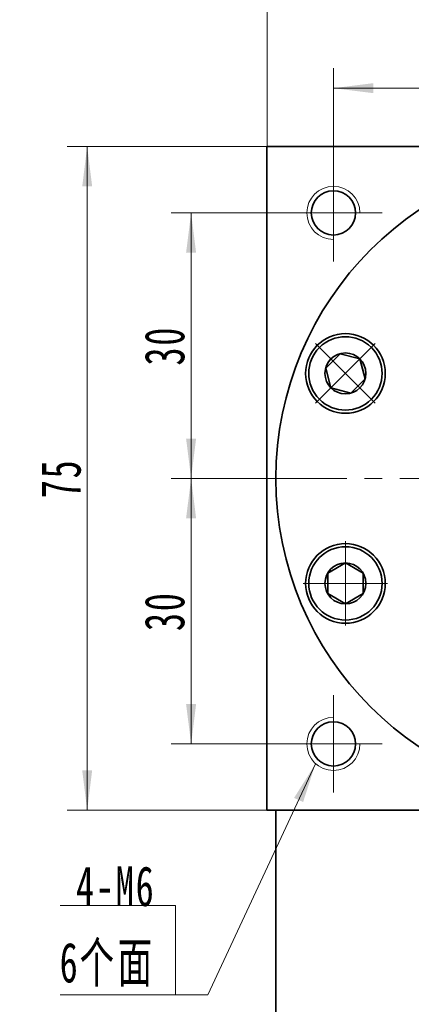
# Model space of a CAD drawing. Header units: millimetres. Extents: x -69 to 587, y -45 to 419.
# Tile 4 of 7: x 282 to 326, y 238 to 349. Entities that reach past the tile are written whole.
import ezdxf

# ---------------------------------------------------------------- set-up
doc = ezdxf.new("R2010")
doc.units = ezdxf.units.MM
doc.set_wipeout_variables(frame=1)
doc.linetypes.add('点画线', pattern=[18, 12, -2, 2, -2])
doc.layers.get('0').update_dxf_attribs({"lineweight": 35})
for name, color, linetype, lineweight in [('中心线层', 1, '点画线', 18), ('尺寸线层', 3, 'Continuous', 18), ('粗实线层', 7, 'Continuous', 35)]:
    doc.layers.add(name, color=color, linetype=linetype, lineweight=lineweight)
doc.styles.add('标准', font='txt', dxfattribs={"width": 0.667})
doc.dimstyles.new('a4-1-1.5', dxfattribs={"dimtxt": 4.5, "dimasz": 4.5, "dimexe": 2.25, "dimexo": 0, "dimgap": 0.75, "dimtad": 1, "dimdec": 3, "dimdsep": 46, "dimtxsty": '标准', "dimblk": '_CAXARROW', "dimcen": 0, "dimdle": 6, "dimazin": 2, "dimtfac": 0.707107, "dimtdec": 3, "dimtix": 1, "dimtmove": 2, "dimatfit": 3, "dimfxl": 1, "dimfrac": 2, "dimtolj": 1, "dimtzin": 0, "dimarcsym": 1})

# ---------------------------------------------------------------- blocks, each defined once
blk = doc.blocks.new('*X6')
at = {"layer": '尺寸线层', "linetype": 'Continuous', "transparency": 16777216}
for points in [[(317.08, 341.59), (321.58, 341.03), (321.58, 342.16)], [(347.08, 341.59), (342.58, 341.03), (342.58, 342.16)]]:
    blk.add_hatch(color=0, dxfattribs=at).paths.add_polyline_path(points, flags=0)
at = {"layer": '尺寸线层', "color": 0, "linetype": 'Continuous', "transparency": 16777216}
for p, q in [((317.08, 333), (317.08, 343.84)), ((347.08, 338), (347.08, 343.84)), ((347.08, 341.59), (317.08, 341.59))]:
    blk.add_line(p, q, dxfattribs=at)
at = {"layer": '尺寸线层', "color": 0, "transparency": 16777216, "insert": (332.08, 344.57), "char_height": 4.5, "width": 9, "attachment_point": 5, "line_spacing_factor": 1.15057, "style": '标准'}
blk.add_mtext('\\T1.1;30', dxfattribs=at)
blk = doc.blocks.new('_CAXARROW')
blk.add_hatch(color=0).paths.add_polyline_path([(0, 0), (-1, 0.125), (-1, -0.125)], flags=0)
blk = doc.blocks.new('*X8')
at = {"layer": '尺寸线层', "linetype": 'Continuous', "transparency": 16777216}
for points in [[(309.58, 353.2), (314.08, 352.64), (314.08, 353.77)], [(384.58, 353.2), (380.08, 352.64), (380.08, 353.77)]]:
    blk.add_hatch(color=0, dxfattribs=at).paths.add_polyline_path(points, flags=0)
at = {"layer": '尺寸线层', "color": 0, "linetype": 'Continuous', "transparency": 16777216}
for p, q in [((309.58, 335), (309.58, 355.45)), ((384.58, 335), (384.58, 355.45)), ((384.58, 353.2), (309.58, 353.2))]:
    blk.add_line(p, q, dxfattribs=at)
at = {"layer": '尺寸线层', "color": 0, "transparency": 16777216, "insert": (347.08, 356.15), "char_height": 4.5, "width": 9, "attachment_point": 5, "line_spacing_factor": 1.15057, "style": '标准'}
blk.add_mtext('\\T1.1;75', dxfattribs=at)
blk = doc.blocks.new('*X9')
at = {"layer": '尺寸线层', "linetype": 'Continuous', "transparency": 16777216}
for points in [[(289.27, 335), (289.83, 330.5), (288.71, 330.5)], [(289.27, 260), (289.83, 264.5), (288.71, 264.5)]]:
    blk.add_hatch(color=0, dxfattribs=at).paths.add_polyline_path(points, flags=0)
at = {"layer": '尺寸线层', "color": 0, "linetype": 'Continuous', "transparency": 16777216}
for p, q in [((309.58, 335), (287.02, 335)), ((289.27, 335), (289.27, 260)), ((309.58, 260), (287.02, 260))]:
    blk.add_line(p, q, dxfattribs=at)
at = {"layer": '尺寸线层', "color": 0, "transparency": 16777216, "insert": (286.32, 297.5), "char_height": 4.5, "width": 9, "attachment_point": 5, "rotation": 90, "line_spacing_factor": 1.15057, "style": '标准'}
blk.add_mtext('\\T1.1;75', dxfattribs=at)
blk = doc.blocks.new('*X10')
at = {"layer": '尺寸线层', "linetype": 'Continuous', "transparency": 16777216}
for points in [[(301.01, 327.5), (301.57, 323), (300.44, 323)], [(301.01, 297.5), (301.57, 302), (300.44, 302)]]:
    blk.add_hatch(color=0, dxfattribs=at).paths.add_polyline_path(points, flags=0)
at = {"layer": '尺寸线层', "color": 0, "linetype": 'Continuous', "transparency": 16777216}
for p, q in [((311.58, 327.5), (298.76, 327.5)), ((301.01, 327.5), (301.01, 297.5)), ((306.58, 297.5), (298.76, 297.5))]:
    blk.add_line(p, q, dxfattribs=at)
at = {"layer": '尺寸线层', "color": 0, "transparency": 16777216, "insert": (298.03, 312.5), "char_height": 4.5, "width": 9, "attachment_point": 5, "rotation": 90, "line_spacing_factor": 1.15057, "style": '标准'}
blk.add_mtext('\\T1.1;30', dxfattribs=at)
blk = doc.blocks.new('*X11')
at = {"layer": '尺寸线层', "linetype": 'Continuous', "transparency": 16777216}
for points in [[(301.01, 297.5), (301.57, 293), (300.44, 293)], [(301.01, 267.5), (301.57, 272), (300.44, 272)]]:
    blk.add_hatch(color=0, dxfattribs=at).paths.add_polyline_path(points, flags=0)
at = {"layer": '尺寸线层', "color": 0, "linetype": 'Continuous', "transparency": 16777216}
for p, q in [((306.58, 297.5), (298.76, 297.5)), ((301.01, 297.5), (301.01, 267.5)), ((311.58, 267.5), (298.76, 267.5))]:
    blk.add_line(p, q, dxfattribs=at)
at = {"layer": '尺寸线层', "color": 0, "transparency": 16777216, "insert": (298.03, 282.5), "char_height": 4.5, "width": 9, "attachment_point": 5, "rotation": 90, "line_spacing_factor": 1.15057, "style": '标准'}
blk.add_mtext('\\T1.1;30', dxfattribs=at)
blk = doc.blocks.new('*X12')
at = {"layer": '中心线层', "linetype": '点画线', "lineweight": 18}
for p, q in [((0, -4.76), (0, 4.76)), ((-4.76, 0), (4.76, 0))]:
    blk.add_line(p, q, dxfattribs=at)
at = {"layer": '粗实线层'}
for p, q in [((-2.31, 0), (-1.15, 2)), ((-1.15, 2), (1.15, 2)), ((2.31, 0), (1.15, 2)), ((2.31, 0), (1.15, 2)), ((-2.31, 0), (-1.15, -2)), ((2.31, 0), (1.15, -2)), ((-1.15, -2), (1.15, -2))]:
    blk.add_line(p, q, dxfattribs=at)
blk.add_circle((0, 0), 2.31, dxfattribs=at)
for start, end in [(0, 180), (180, 360)]:
    blk.add_arc((0, 0), 4.14, start, end, dxfattribs=at)
blk = doc.blocks.new('*X32')
at = {"layer": '尺寸线层', "linetype": 'Continuous'}
blk.add_hatch(color=0, dxfattribs=at).paths.add_polyline_path([(15.81, 26.08), (14.42, 21.77), (13.4, 22.24)], flags=0)
at = {"layer": '尺寸线层', "color": 0, "linetype": 'Continuous'}
blk.add_line((15.81, 26.08), (3.67, 0), dxfattribs=at)
at = {"layer": '尺寸线层', "color": 0}
for p, q in [((0, 10.09), (-13.03, 10.09)), ((0, 0), (0, 10.09)), ((0, 0), (-13.03, 0)), ((3.67, 0), (0, 0))]:
    blk.add_line(p, q, dxfattribs=at)
at = {"layer": '尺寸线层', "color": 0, "insert": (-2.25, 0.9), "char_height": 4.5, "width": 20.0078, "attachment_point": 9, "line_spacing_factor": 1.15057, "style": '标准'}
blk.add_mtext('\\T1.1;4-M6\\P6个面', dxfattribs=at)

msp = doc.modelspace()

# ---------------------------------------------------------------- linework, layer by layer
at = {"layer": '中心线层'}
for p, q in [((317.0781, 322.0007), (317.0781, 333.0007)), ((311.5781, 327.5007), (322.5781, 327.5007)), ((306.5781, 297.5007), (387.5781, 297.5007)), ((317.0781, 262.0007), (317.0781, 273.0007)), ((322.5781, 267.5007), (311.5781, 267.5007))]:
    msp.add_line(p, q, dxfattribs=at)
at = {"layer": '粗实线层'}
for p, q in [((309.5781, 335.0007), (384.5781, 335.0007)), ((309.5781, 334.1007), (309.5781, 335.0007)), ((309.5781, 335.0007), (309.5781, 260.0007)), ((309.5781, 260.0007), (384.5781, 260.0007)), ((310.5781, 237.0007), (310.5781, 260.0007))]:
    msp.add_line(p, q, dxfattribs=at)
for centre, radius in [((317.0781, 327.5007), 2.5), ((318.4379, 309.3639), 4.5), ((318.4379, 285.6375), 4.5), ((317.0781, 267.5007), 2.5)]:
    msp.add_circle(centre, radius, dxfattribs=at)
at = {"layer": '粗实线层', "lineweight": 18}
for centre, start, end in [((317.0781, 327.5007), 0, 270), ((317.0781, 267.5007), 90, 360)]:
    msp.add_arc(centre, 3, start, end, dxfattribs=at)

# ---------------------------------------------------------------- block references
at = {"layer": '尺寸线层'}
msp.add_blockref('*X32', (299.2387, 239.1647), dxfattribs=at)

# ---------------------------------------------------------------- dimensions: what is measured, and where the dimension line sits
for base, p1, p2, picture, middle in [((309.5781, 353.2032), (384.5781, 335.0007), (309.5781, 335.0007), '*X8', (347.0781, 356.1529)), ((317.0781, 341.5933), (347.0781, 338.0007), (317.0781, 333.0007), '*X6', (332.0781, 344.5682))]:
    dim = msp.add_linear_dim(base=base, p1=p1, p2=p2, dimstyle='a4-1-1.5', override={"dimsah": 1, "dimtfill": 1, "dimtzin": 0}, dxfattribs=at)
    dim.commit()
    dim.dimension.update_dxf_attribs({"geometry": picture, "text_midpoint": middle})
for base, p1, p2, picture, middle in [((289.2717, 260.0007), (309.5781, 335.0007), (309.5781, 260.0007), '*X9', (286.3219, 297.5007)), ((301.0058, 297.5007), (311.5781, 327.5007), (306.5781, 297.5007), '*X10', (298.0309, 312.5007)), ((301.0058, 267.5007), (306.5781, 297.5007), (311.5781, 267.5007), '*X11', (298.0309, 282.5007))]:
    dim = msp.add_linear_dim(base=base, p1=p1, p2=p2, angle=270, dimstyle='a4-1-1.5', override={"dimsah": 1, "dimtfill": 1, "dimtzin": 0}, dxfattribs=at)
    dim.commit()
    dim.dimension.update_dxf_attribs({"geometry": picture, "text_midpoint": middle})

# ---------------------------------------------------------------- next in the draw order: wipeouts: each hides what was drawn before it
for points in [[(321.3653, 312.2913), (321.3481, 312.3084), (321.3308, 312.3254), (321.3134, 312.3423), (321.2959, 312.3591), (321.2783, 312.3758), (321.2606, 312.3924), (321.2428, 312.4089), (321.2249, 312.4253), (321.2069, 312.4416), (321.1888, 312.4577), (321.1706, 312.4738), (321.1524, 312.4898), (321.134, 312.5056), (321.1155, 312.5214), (321.097, 312.537), (321.0783, 312.5525), (321.0596, 312.5679), (321.0408, 312.5833), (321.0219, 312.5985), (321.0029, 312.6135), (320.9838, 312.6285), (320.9646, 312.6434), (320.9453, 312.6581), (320.926, 312.6728), (320.9066, 312.6873), (320.887, 312.7017), (320.8674, 312.716), (320.8477, 312.7302), (320.828, 312.7443), (320.8081, 312.7582), (320.8081, 312.7582), (320.6478, 312.8647), (320.4827, 312.9636), (320.3131, 313.0548), (320.1395, 313.138), (319.9623, 313.213), (319.7817, 313.2797), (319.5982, 313.3379), (319.4123, 313.3876), (319.2242, 313.4285), (319.0344, 313.4607), (318.8433, 313.484), (318.6514, 313.4984), (318.4589, 313.5038), (318.2665, 313.5003), (318.0744, 313.4879), (317.8831, 313.4665), (317.693, 313.4363), (317.5045, 313.3973), (317.318, 313.3495), (317.134, 313.2932), (316.9527, 313.2283), (316.7747, 313.1551), (316.6003, 313.0737), (316.4298, 312.9843), (316.2637, 312.887), (316.1023, 312.7822), (315.9459, 312.6699), (315.795, 312.5505), (315.6497, 312.4242), (315.5105, 312.2913), (315.5105, 312.2913), (315.3775, 312.152), (315.2513, 312.0068), (315.1318, 311.8558), (315.0196, 311.6994), (314.9147, 311.538), (314.8175, 311.3719), (314.728, 311.2014), (314.6466, 311.027), (314.5734, 310.849), (314.5086, 310.6678), (314.4522, 310.4837), (314.4045, 310.2972), (314.3654, 310.1087), (314.3352, 309.9186), (314.3139, 309.7273), (314.3014, 309.5353), (314.2979, 309.3428), (314.3034, 309.1504), (314.3178, 308.9584), (314.3411, 308.7674), (314.3732, 308.5776), (314.4142, 308.3895), (314.4638, 308.2035), (314.522, 308.02), (314.5887, 307.8395), (314.6638, 307.6622), (314.7469, 307.4886), (314.8381, 307.3191), (314.937, 307.154), (315.0435, 306.9936), (315.0435, 306.9936), (315.0575, 306.9738), (315.0716, 306.954), (315.0857, 306.9343), (315.1, 306.9147), (315.1144, 306.8952), (315.129, 306.8758), (315.1436, 306.8564), (315.1584, 306.8371), (315.1732, 306.818), (315.1882, 306.7989), (315.2033, 306.7799), (315.2185, 306.761), (315.2338, 306.7421), (315.2492, 306.7234), (315.2647, 306.7048), (315.2804, 306.6862), (315.2961, 306.6678), (315.312, 306.6494), (315.3279, 306.6311), (315.344, 306.6129), (315.3602, 306.5948), (315.3765, 306.5769), (315.3929, 306.559), (315.4093, 306.5412), (315.4259, 306.5235), (315.4426, 306.5059), (315.4594, 306.4884), (315.4763, 306.471), (315.4934, 306.4536), (315.5105, 306.4364), (315.5105, 306.4364), (315.6677, 306.2872), (315.8325, 306.1465), (316.0044, 306.0145), (316.1831, 305.8918), (316.3679, 305.7785), (316.5584, 305.6751), (316.754, 305.5818), (316.9542, 305.4988), (317.1585, 305.4265), (317.3664, 305.3649), (317.5771, 305.3143), (317.7902, 305.2748), (318.0051, 305.2465), (318.2212, 305.2295), (318.4379, 305.2239), (318.6546, 305.2295), (318.8706, 305.2465), (319.0855, 305.2748), (319.2986, 305.3143), (319.5094, 305.3649), (319.7172, 305.4265), (319.9215, 305.4988), (320.1218, 305.5818), (320.3174, 305.6751), (320.5079, 305.7785), (320.6927, 305.8918), (320.8713, 306.0145), (321.0433, 306.1465), (321.2081, 306.2872), (321.3653, 306.4364), (321.3653, 306.4364), (321.5145, 306.5937), (321.6553, 306.7585), (321.7872, 306.9304), (321.91, 307.1091), (322.0232, 307.2939), (322.1266, 307.4843), (322.22, 307.68), (322.3029, 307.8802), (322.3753, 308.0845), (322.4368, 308.2924), (322.4874, 308.5031), (322.5269, 308.7162), (322.5552, 308.9311), (322.5722, 309.1472), (322.5779, 309.3639), (322.5722, 309.5805), (322.5552, 309.7966), (322.5269, 310.0115), (322.4874, 310.2246), (322.4368, 310.4354), (322.3753, 310.6432), (322.3029, 310.8475), (322.22, 311.0478), (322.1266, 311.2434), (322.0232, 311.4339), (321.91, 311.6187), (321.7872, 311.7973), (321.6553, 311.9692), (321.5145, 312.1341)], [(318.4379, 289.7775), (318.4136, 289.7774), (318.3894, 289.7772), (318.3651, 289.7768), (318.3408, 289.7764), (318.3166, 289.7757), (318.2923, 289.7749), (318.2681, 289.774), (318.2438, 289.7729), (318.2196, 289.7717), (318.1954, 289.7704), (318.1712, 289.7689), (318.147, 289.7673), (318.1228, 289.7655), (318.0986, 289.7636), (318.0744, 289.7615), (318.0502, 289.7593), (318.0261, 289.757), (318.002, 289.7545), (317.9778, 289.7518), (317.9537, 289.7491), (317.9296, 289.7462), (317.9056, 289.7431), (317.8815, 289.7399), (317.8575, 289.7366), (317.8335, 289.7331), (317.8095, 289.7295), (317.7855, 289.7258), (317.7616, 289.7219), (317.7376, 289.7178), (317.7137, 289.7137), (317.7137, 289.7137), (317.525, 289.6756), (317.3383, 289.6288), (317.154, 289.5734), (316.9724, 289.5094), (316.794, 289.4371), (316.6192, 289.3566), (316.4483, 289.2681), (316.2817, 289.1717), (316.1197, 289.0676), (315.9628, 288.9562), (315.8112, 288.8375), (315.6653, 288.712), (315.5254, 288.5798), (315.3918, 288.4412), (315.2647, 288.2966), (315.1446, 288.1462), (315.0315, 287.9904), (314.9258, 287.8295), (314.8277, 287.6639), (314.7374, 287.4939), (314.6552, 287.3199), (314.581, 287.1423), (314.5153, 286.9614), (314.458, 286.7776), (314.4093, 286.5914), (314.3693, 286.4031), (314.3381, 286.2131), (314.3158, 286.0219), (314.3024, 285.8299), (314.2979, 285.6375), (314.2979, 285.6375), (314.3024, 285.4451), (314.3158, 285.253), (314.3381, 285.0618), (314.3693, 284.8719), (314.4093, 284.6836), (314.458, 284.4974), (314.5153, 284.3136), (314.581, 284.1327), (314.6552, 283.9551), (314.7374, 283.781), (314.8277, 283.611), (314.9258, 283.4454), (315.0315, 283.2846), (315.1446, 283.1288), (315.2647, 282.9784), (315.3918, 282.8338), (315.5254, 282.6952), (315.6653, 282.563), (315.8112, 282.4375), (315.9628, 282.3188), (316.1197, 282.2074), (316.2817, 282.1033), (316.4483, 282.0069), (316.6192, 281.9184), (316.794, 281.8378), (316.9724, 281.7655), (317.154, 281.7016), (317.3383, 281.6462), (317.525, 281.5994), (317.7137, 281.5613), (317.7137, 281.5613), (317.7376, 281.5571), (317.7616, 281.5531), (317.7855, 281.5492), (317.8095, 281.5455), (317.8335, 281.5418), (317.8575, 281.5384), (317.8815, 281.535), (317.9056, 281.5319), (317.9296, 281.5288), (317.9537, 281.5259), (317.9778, 281.5231), (318.002, 281.5205), (318.0261, 281.518), (318.0502, 281.5157), (318.0744, 281.5135), (318.0986, 281.5114), (318.1228, 281.5095), (318.147, 281.5077), (318.1712, 281.5061), (318.1954, 281.5046), (318.2196, 281.5032), (318.2438, 281.502), (318.2681, 281.501), (318.2923, 281.5), (318.3166, 281.4993), (318.3408, 281.4986), (318.3651, 281.4981), (318.3894, 281.4978), (318.4136, 281.4976), (318.4379, 281.4975), (318.4379, 281.4975), (318.6546, 281.5032), (318.8706, 281.5202), (319.0855, 281.5485), (319.2986, 281.588), (319.5094, 281.6386), (319.7172, 281.7001), (319.9215, 281.7725), (320.1218, 281.8554), (320.3174, 281.9487), (320.5079, 282.0521), (320.6927, 282.1654), (320.8713, 282.2882), (321.0433, 282.4201), (321.2081, 282.5609), (321.3653, 282.7101), (321.5145, 282.8673), (321.6553, 283.0321), (321.7872, 283.2041), (321.91, 283.3827), (322.0232, 283.5675), (322.1266, 283.758), (322.22, 283.9536), (322.3029, 284.1538), (322.3753, 284.3582), (322.4368, 284.566), (322.4874, 284.7767), (322.5269, 284.9899), (322.5552, 285.2047), (322.5722, 285.4208), (322.5779, 285.6375), (322.5779, 285.6375), (322.5722, 285.8542), (322.5552, 286.0702), (322.5269, 286.2851), (322.4874, 286.4982), (322.4368, 286.709), (322.3753, 286.9168), (322.3029, 287.1211), (322.22, 287.3214), (322.1266, 287.517), (322.0232, 287.7075), (321.91, 287.8923), (321.7872, 288.0709), (321.6553, 288.2429), (321.5145, 288.4077), (321.3653, 288.5649), (321.2081, 288.7141), (321.0433, 288.8549), (320.8713, 288.9868), (320.6927, 289.1096), (320.5079, 289.2228), (320.3174, 289.3263), (320.1218, 289.4196), (319.9215, 289.5025), (319.7172, 289.5749), (319.5094, 289.6364), (319.2986, 289.687), (319.0855, 289.7265), (318.8706, 289.7548), (318.6546, 289.7718)]]:
    msp.add_wipeout(points).dxf.layer = '粗实线层'

# ---------------------------------------------------------------- next in the draw order: linework, layer by layer
at = {"layer": '粗实线层'}
msp.add_circle((347.0781, 297.5007), 36.5, dxfattribs=at)

# ---------------------------------------------------------------- next in the draw order: block references
for p, rotation in [((318.4379, 309.3639), 45.00000000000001), ((318.4379, 285.6375), 90)]:
    msp.add_blockref('*X12', p, dxfattribs=dict(at, rotation=rotation))

doc.saveas('drawing.dxf')
